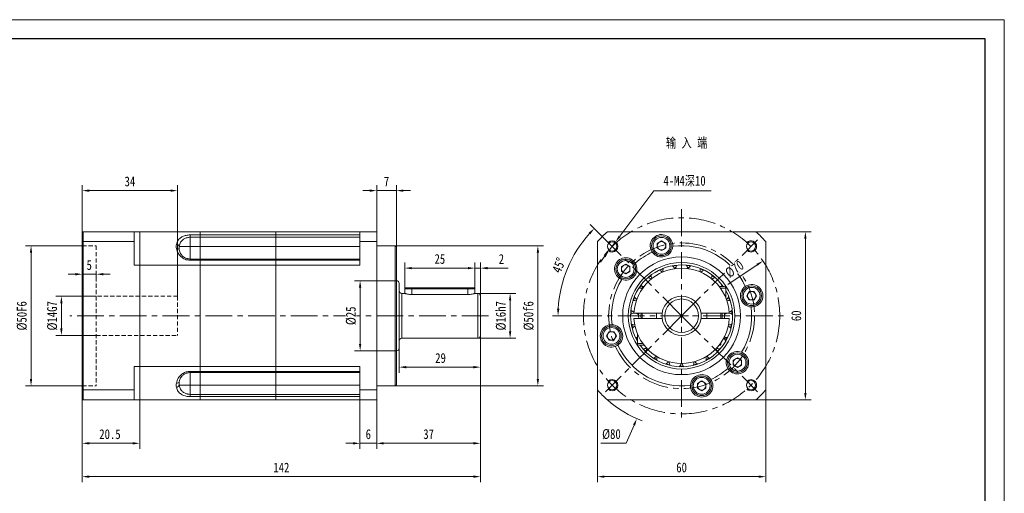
# Model space of a CAD drawing. Header units: millimetres. Extents: x -120 to 454, y -101 to 304.
# Tile 4 of 4: x 103 to 454, y 135 to 304. Entities that reach past the tile are written whole.
import ezdxf

# ---------------------------------------------------------------- set-up
doc = ezdxf.new("R2010")
doc.units = ezdxf.units.MM
doc.header["$LTSCALE"] = 1.5
doc.linetypes.add('CENTER', pattern=[10.16, 6.35, -1.27, 1.27, -1.27])
doc.linetypes.add('DASHED', pattern=[0.75, 0.5, -0.25])
doc.layers.get('0').update_dxf_attribs({"lineweight": 18})
for name, color, linetype, lineweight in [('1轮廓实线层', 7, 'Continuous', 18), ('3中心线层', 1, 'CENTER', 18), ('4虚线层', 6, 'DASHED', 18), ('7标注层', 4, 'Continuous', 18), ('图框_外框线', 7, 'Continuous', 18)]:
    doc.layers.add(name, color=color, linetype=linetype, lineweight=lineweight)
doc.styles.add('PC_TEXTSTYLE', font='txt', dxfattribs={"width": 0.8})
doc.styles.add('TH_GBDIM', font='txt', dxfattribs={"width": 0.8})
doc.dimstyles.new('TH_GBDIM', dxfattribs={"dimtxt": 3.5, "dimasz": 2.5, "dimexe": 2, "dimexo": 0, "dimgap": 1.5, "dimtad": 1, "dimdec": 1, "dimdsep": 46, "dimtxsty": 'TH_GBDIM', "dimcen": 2.5, "dimdle": 5, "dimclrd": 4, "dimclre": 4, "dimclrt": 3, "dimadec": 0, "dimazin": 2, "dimtfac": 0.714286, "dimtdec": 1, "dimtmove": 0, "dimatfit": 3, "dimfxl": 0, "dimtolj": 1, "dimarcsym": 0})

# ---------------------------------------------------------------- blocks, each defined once
blk = doc.blocks.new('*X4')
at = {"layer": '7标注层'}
for points in [[(277.41, 204.07), (278.24, 204.07), (277.82, 206.57)], [(277.41, 193.07), (278.24, 193.07), (277.82, 190.57)]]:
    blk.add_hatch(color=4, dxfattribs=at).paths.add_polyline_path(points, flags=0)
at = {"layer": '7标注层', "color": 4}
for p, q in [((266.27, 206.57), (279.82, 206.57)), ((277.82, 204.07), (277.82, 193.07)), ((266.27, 190.57), (279.82, 190.57))]:
    blk.add_line(p, q, dxfattribs=at)
at = {"layer": '7标注层', "color": 3, "insert": (274.57, 198.57), "char_height": 3.5, "width": 19.2889, "attachment_point": 5, "rotation": 90, "style": 'TH_GBDIM'}
blk.add_mtext('%%C16h7', dxfattribs=at)
blk = doc.blocks.new('*X5')
at = {"layer": '7标注层'}
for points in [[(287.31, 221.07), (288.14, 221.07), (287.72, 223.57)], [(287.31, 176.07), (288.14, 176.07), (287.72, 173.57)]]:
    blk.add_hatch(color=4, dxfattribs=at).paths.add_polyline_path(points, flags=0)
at = {"layer": '7标注层', "color": 4}
for p, q in [((236.77, 223.57), (289.72, 223.57)), ((287.72, 221.07), (287.72, 176.07)), ((236.77, 173.57), (289.72, 173.57))]:
    blk.add_line(p, q, dxfattribs=at)
at = {"layer": '7标注层', "color": 3, "insert": (284.47, 198.57), "char_height": 3.5, "width": 19.32, "attachment_point": 5, "rotation": 90, "style": 'TH_GBDIM'}
blk.add_mtext('%%C50f6', dxfattribs=at)
blk = doc.blocks.new('*X6')
at = {"layer": '7标注层'}
for points in [[(227.77, 243.65), (227.77, 242.82), (230.27, 243.24)], [(239.77, 243.65), (239.77, 242.82), (237.27, 243.24)]]:
    blk.add_hatch(color=4, dxfattribs=at).paths.add_polyline_path(points, flags=0)
at = {"layer": '7标注层', "color": 4}
for p, q in [((227.77, 243.24), (225.27, 243.24)), ((230.27, 228.57), (230.27, 245.24)), ((230.27, 243.24), (237.27, 243.24)), ((237.27, 223.07), (237.27, 245.24)), ((239.77, 243.24), (242.27, 243.24))]:
    blk.add_line(p, q, dxfattribs=at)
at = {"layer": '7标注层', "color": 3, "insert": (233.77, 246.49), "char_height": 3.5, "width": 3.0178, "attachment_point": 5, "style": 'TH_GBDIM'}
blk.add_mtext('7', dxfattribs=at)
blk = doc.blocks.new('*X7')
at = {"layer": '7标注层'}
for points in [[(242.77, 216), (242.77, 215.17), (240.27, 215.59)], [(262.77, 216), (262.77, 215.17), (265.27, 215.59)]]:
    blk.add_hatch(color=4, dxfattribs=at).paths.add_polyline_path(points, flags=0)
at = {"layer": '7标注层', "color": 4}
for p, q in [((240.27, 207.17), (240.27, 217.59)), ((242.77, 215.59), (262.77, 215.59)), ((265.27, 207.17), (265.27, 217.59))]:
    blk.add_line(p, q, dxfattribs=at)
at = {"layer": '7标注层', "color": 3, "insert": (252.77, 218.84), "char_height": 3.5, "width": 7.0622, "attachment_point": 5, "style": 'TH_GBDIM'}
blk.add_mtext('25', dxfattribs=at)
blk = doc.blocks.new('*X8')
at = {"layer": '7标注层'}
for points in [[(262.77, 216), (262.77, 215.17), (265.27, 215.59)], [(269.77, 216), (269.77, 215.17), (267.27, 215.59)]]:
    blk.add_hatch(color=4, dxfattribs=at).paths.add_polyline_path(points, flags=0)
at = {"layer": '7标注层', "color": 4}
for p, q in [((262.77, 215.59), (260.27, 215.59)), ((265.27, 208.17), (265.27, 217.59)), ((265.27, 215.59), (267.27, 215.59)), ((267.27, 204.57), (267.27, 217.59)), ((269.77, 215.59), (277.14, 215.59))]:
    blk.add_line(p, q, dxfattribs=at)
at = {"layer": '7标注层', "color": 3, "insert": (274.71, 218.84), "char_height": 3.5, "width": 3.08, "attachment_point": 5, "style": 'TH_GBDIM'}
blk.add_mtext('2', dxfattribs=at)
blk = doc.blocks.new('*X9')
at = {"layer": '7标注层'}
for points in [[(240.77, 180.66), (240.77, 179.83), (238.27, 180.25)], [(264.77, 180.66), (264.77, 179.83), (267.27, 180.25)]]:
    blk.add_hatch(color=4, dxfattribs=at).paths.add_polyline_path(points, flags=0)
at = {"layer": '7标注层', "color": 4}
for p, q in [((267.27, 192.57), (267.27, 178.25)), ((238.27, 187.07), (238.27, 178.25)), ((264.77, 180.25), (240.77, 180.25))]:
    blk.add_line(p, q, dxfattribs=at)
at = {"layer": '7标注层', "color": 3, "insert": (253.02, 183.5), "char_height": 3.5, "width": 7.1244, "attachment_point": 5, "style": 'TH_GBDIM'}
blk.add_mtext('29', dxfattribs=at)
blk = doc.blocks.new('*X10')
at = {"layer": '7标注层'}
for points in [[(221.77, 153.49), (221.77, 152.65), (224.27, 153.07)], [(232.77, 153.49), (232.77, 152.65), (230.27, 153.07)]]:
    blk.add_hatch(color=4, dxfattribs=at).paths.add_polyline_path(points, flags=0)
at = {"layer": '7标注层', "color": 4}
for p, q in [((224.27, 168.57), (224.27, 151.07)), ((230.27, 168.57), (230.27, 151.07)), ((221.77, 153.07), (219.27, 153.07)), ((224.27, 153.07), (230.27, 153.07)), ((232.77, 153.07), (235.27, 153.07))]:
    blk.add_line(p, q, dxfattribs=at)
at = {"layer": '7标注层', "color": 3, "insert": (227.27, 156.32), "char_height": 3.5, "width": 3.1733, "attachment_point": 5, "style": 'TH_GBDIM'}
blk.add_mtext('6', dxfattribs=at)
blk = doc.blocks.new('*X11')
at = {"layer": '7标注层'}
for points in [[(232.77, 153.49), (232.77, 152.65), (230.27, 153.07)], [(264.77, 153.49), (264.77, 152.65), (267.27, 153.07)]]:
    blk.add_hatch(color=4, dxfattribs=at).paths.add_polyline_path(points, flags=0)
at = {"layer": '7标注层', "color": 4}
for p, q in [((267.27, 184.91), (267.27, 151.07)), ((230.27, 168.57), (230.27, 151.07)), ((232.77, 153.07), (264.77, 153.07))]:
    blk.add_line(p, q, dxfattribs=at)
at = {"layer": '7标注层', "color": 3, "insert": (248.77, 156.32), "char_height": 3.5, "width": 7.0311, "attachment_point": 5, "style": 'TH_GBDIM'}
blk.add_mtext('37', dxfattribs=at)
blk = doc.blocks.new('*X12')
at = {"layer": '7标注层'}
for points in [[(117.43, 203.07), (118.26, 203.07), (117.85, 205.57)], [(117.43, 194.07), (118.26, 194.07), (117.85, 191.57)]]:
    blk.add_hatch(color=4, dxfattribs=at).paths.add_polyline_path(points, flags=0)
at = {"layer": '7标注层', "color": 4}
for p, q in [((130.27, 205.57), (115.85, 205.57)), ((117.85, 203.07), (117.85, 194.07)), ((130.27, 191.57), (115.85, 191.57))]:
    blk.add_line(p, q, dxfattribs=at)
at = {"layer": '7标注层', "color": 3, "insert": (114.6, 198.57), "char_height": 3.5, "width": 19.2889, "attachment_point": 5, "rotation": 90, "style": 'TH_GBDIM'}
blk.add_mtext('%%C14G7', dxfattribs=at)
blk = doc.blocks.new('*X13')
at = {"layer": '7标注层'}
for points in [[(106.61, 221.07), (107.44, 221.07), (107.03, 223.57)], [(106.61, 176.07), (107.44, 176.07), (107.03, 173.57)]]:
    blk.add_hatch(color=4, dxfattribs=at).paths.add_polyline_path(points, flags=0)
at = {"layer": '7标注层', "color": 4}
for p, q in [((125.27, 223.57), (105.03, 223.57)), ((107.03, 221.07), (107.03, 176.07)), ((125.27, 173.57), (105.03, 173.57))]:
    blk.add_line(p, q, dxfattribs=at)
at = {"layer": '7标注层', "color": 3, "insert": (103.78, 198.57), "char_height": 3.5, "width": 19.32, "attachment_point": 5, "rotation": 90, "style": 'TH_GBDIM'}
blk.add_mtext('%%C50F6', dxfattribs=at)
blk = doc.blocks.new('*X14')
at = {"layer": '7标注层'}
for points in [[(122.77, 213.83), (122.77, 212.99), (125.27, 213.41)], [(132.77, 213.83), (132.77, 212.99), (130.27, 213.41)]]:
    blk.add_hatch(color=4, dxfattribs=at).paths.add_polyline_path(points, flags=0)
at = {"layer": '7标注层', "color": 4}
for p, q in [((122.77, 213.41), (120.27, 213.41)), ((125.27, 213.67), (125.27, 211.41)), ((125.27, 213.41), (130.27, 213.41)), ((130.27, 213.67), (130.27, 211.41)), ((132.77, 213.41), (135.27, 213.41))]:
    blk.add_line(p, q, dxfattribs=at)
at = {"layer": '7标注层', "color": 3, "insert": (127.77, 216.66), "char_height": 3.5, "width": 3.0178, "attachment_point": 5, "style": 'TH_GBDIM'}
blk.add_mtext('5', dxfattribs=at)
blk = doc.blocks.new('*X15')
at = {"layer": '7标注层'}
for points in [[(127.77, 243.65), (127.77, 242.82), (125.27, 243.24)], [(156.77, 243.65), (156.77, 242.82), (159.27, 243.24)]]:
    blk.add_hatch(color=4, dxfattribs=at).paths.add_polyline_path(points, flags=0)
at = {"layer": '7标注层', "color": 4}
for p, q in [((125.27, 228.27), (125.27, 245.24)), ((127.77, 243.24), (156.77, 243.24)), ((159.27, 205.57), (159.27, 245.24))]:
    blk.add_line(p, q, dxfattribs=at)
at = {"layer": '7标注层', "color": 3, "insert": (142.27, 246.49), "char_height": 3.5, "width": 7.2178, "attachment_point": 5, "style": 'TH_GBDIM'}
blk.add_mtext('34', dxfattribs=at)
blk = doc.blocks.new('*X16')
at = {"layer": '7标注层'}
for points in [[(127.77, 153.49), (127.77, 152.65), (125.27, 153.07)], [(143.27, 153.49), (143.27, 152.65), (145.77, 153.07)]]:
    blk.add_hatch(color=4, dxfattribs=at).paths.add_polyline_path(points, flags=0)
at = {"layer": '7标注层', "color": 4}
for p, q in [((125.27, 168.57), (125.27, 151.07)), ((145.77, 168.57), (145.77, 151.07)), ((127.77, 153.07), (143.27, 153.07))]:
    blk.add_line(p, q, dxfattribs=at)
at = {"layer": '7标注层', "color": 3, "insert": (135.16, 156.32), "char_height": 3.5, "width": 15.0267, "attachment_point": 5, "style": 'TH_GBDIM'}
blk.add_mtext('20.5', dxfattribs=at)
blk = doc.blocks.new('*X17')
at = {"layer": '7标注层'}
for points in [[(127.77, 141.59), (127.77, 140.76), (125.27, 141.18)], [(264.77, 141.59), (264.77, 140.76), (267.27, 141.18)]]:
    blk.add_hatch(color=4, dxfattribs=at).paths.add_polyline_path(points, flags=0)
at = {"layer": '7标注层', "color": 4}
for p, q in [((125.27, 168.87), (125.27, 139.18)), ((267.27, 169.69), (267.27, 139.18)), ((127.77, 141.18), (264.77, 141.18))]:
    blk.add_line(p, q, dxfattribs=at)
at = {"layer": '7标注层', "color": 3, "insert": (196.27, 144.43), "char_height": 3.5, "width": 10.5467, "attachment_point": 5, "style": 'TH_GBDIM'}
blk.add_mtext('142', dxfattribs=at)
blk = doc.blocks.new('*X21')
at = {"layer": '7标注层'}
for points in [[(311.46, 141.59), (311.46, 140.76), (308.96, 141.18)], [(366.46, 141.59), (366.46, 140.76), (368.96, 141.18)]]:
    blk.add_hatch(color=4, dxfattribs=at).paths.add_polyline_path(points, flags=0)
at = {"layer": '7标注层', "color": 4}
for p, q in [((308.96, 172.11), (308.96, 139.18)), ((368.96, 172.11), (368.96, 139.18)), ((311.46, 141.18), (366.46, 141.18))]:
    blk.add_line(p, q, dxfattribs=at)
at = {"layer": '7标注层', "color": 3, "insert": (338.96, 144.43), "char_height": 3.5, "width": 7.1867, "attachment_point": 5, "style": 'TH_GBDIM'}
blk.add_mtext('60', dxfattribs=at)
blk = doc.blocks.new('*X22')
at = {"layer": '7标注层'}
blk.add_hatch(color=4, dxfattribs=at).paths.add_polyline_path([(321.64, 159.76), (322.4, 159.42), (323.02, 161.88)], flags=0)
at = {"layer": '7标注层', "color": 4}
for p, q in [((338.96, 196.07), (338.96, 201.07)), ((336.46, 198.57), (341.46, 198.57)), ((319.19, 153.07), (322.02, 159.59)), ((310.22, 153.07), (319.19, 153.07))]:
    blk.add_line(p, q, dxfattribs=at)
blk.add_arc((338.96, 198.57), 40, 228.5904, 249.378, dxfattribs=at)
at = {"layer": '7标注层', "color": 3, "insert": (313.95, 156.32), "char_height": 3.5, "width": 11.3867, "attachment_point": 5, "style": 'TH_GBDIM'}
blk.add_mtext('%%C80', dxfattribs=at)
blk = doc.blocks.new('*X23')
at = {"layer": '7标注层'}
for points in [[(382.68, 226.07), (383.52, 226.07), (383.1, 228.57)], [(382.68, 171.07), (383.52, 171.07), (383.1, 168.57)]]:
    blk.add_hatch(color=4, dxfattribs=at).paths.add_polyline_path(points, flags=0)
at = {"layer": '7标注层', "color": 4}
for p, q in [((365.42, 228.57), (385.1, 228.57)), ((383.1, 171.07), (383.1, 226.07)), ((365.42, 168.57), (385.1, 168.57))]:
    blk.add_line(p, q, dxfattribs=at)
at = {"layer": '7标注层', "color": 3, "insert": (379.85, 198.57), "char_height": 3.5, "width": 7.1867, "attachment_point": 5, "rotation": 90, "style": 'TH_GBDIM'}
blk.add_mtext('60', dxfattribs=at)
blk = doc.blocks.new('*X24')
at = {"layer": '7标注层'}
for points in [[(316.56, 227.17), (317.23, 226.68), (315.4, 224.92)], [(311.19, 219.96), (311.85, 219.46), (313.01, 221.71)]]:
    blk.add_hatch(color=4, dxfattribs=at).paths.add_polyline_path(points, flags=0)
at = {"layer": '7标注层', "color": 4}
for p, q in [((329.02, 243.19), (316.9, 226.93)), ((349.49, 243.19), (329.02, 243.19)), ((313.01, 221.71), (315.4, 224.92)), ((311.52, 219.71), (310.03, 217.7))]:
    blk.add_line(p, q, dxfattribs=at)
at = {"layer": '7标注层', "color": 3, "insert": (340.01, 246.58), "char_height": 3.5, "width": 31.1733, "attachment_point": 5, "style": 'TH_GBDIM'}
blk.add_mtext('4-M4深10', dxfattribs=at)
blk = doc.blocks.new('*X25')
for points in [[(305.79, 228.19), (306.39, 227.61), (307.81, 229.72)], [(295.39, 201.06), (294.56, 201.08), (294.91, 198.57)]]:
    blk.add_hatch(color=4).paths.add_polyline_path(points, flags=0)
at = {"color": 4}
for p, q in [((311.86, 225.67), (306.39, 231.13)), ((300.96, 198.57), (292.91, 198.57))]:
    blk.add_line(p, q, dxfattribs=at)
blk.add_arc((338.96, 198.57), 44.05, 138.252, 176.748, dxfattribs=at)
at = {"color": 3, "insert": (295.23, 216.61), "char_height": 3.5, "width": 10.7936, "attachment_point": 5, "rotation": 67.5734, "style": 'TH_GBDIM'}
blk.add_mtext('45%%D', dxfattribs=at)
blk = doc.blocks.new('*X31')
at = {"layer": '7标注层'}
blk.add_hatch(color=4, dxfattribs=at).paths.add_polyline_path([(365.65, 217.11), (366.12, 216.42), (367.96, 218.17)], flags=0)
at = {"layer": '7标注层', "color": 4}
blk.add_line((355.47, 209.73), (365.88, 216.77), dxfattribs=at)
at = {"layer": '7标注层', "color": 3, "insert": (357.82, 215.24), "char_height": 3.5, "width": 13.2885, "attachment_point": 5, "rotation": 34.053, "style": 'TH_GBDIM'}
blk.add_mtext('%%C70', dxfattribs=at)
blk = doc.blocks.new('*X32')
at = {"layer": '7标注层'}
for points in [[(223.93, 208.57), (224.77, 208.57), (224.35, 211.07)], [(223.93, 188.57), (224.77, 188.57), (224.35, 186.07)]]:
    blk.add_hatch(color=4, dxfattribs=at).paths.add_polyline_path(points, flags=0)
at = {"layer": '7标注层', "color": 4}
for p, q in [((237.27, 211.07), (222.35, 211.07)), ((224.35, 208.57), (224.35, 188.57)), ((237.27, 186.07), (222.35, 186.07))]:
    blk.add_line(p, q, dxfattribs=at)
at = {"layer": '7标注层', "color": 3, "insert": (221.1, 198.57), "char_height": 3.5, "width": 11.2933, "attachment_point": 5, "rotation": 90, "style": 'TH_GBDIM'}
blk.add_mtext('%%C25', dxfattribs=at)

msp = doc.modelspace()

# ---------------------------------------------------------------- linework, layer by layer
at = {"color": 7, "linetype": 'Continuous', "lineweight": 15}
for p, q in [((125.27, 224.91), (125.27, 228.27)), ((125.57, 228.57), (125.57, 225.03)), ((143.77, 228.57), (125.57, 228.57)), ((143.77, 228.57), (145.77, 228.57)), ((143.77, 225.03), (143.77, 228.57)), ((145.77, 228.57), (145.77, 216.6)), ((145.77, 216.6), (145.77, 228.57)), ((167.27, 228.57), (145.77, 228.57)), ((167.27, 227.42), (167.27, 228.57)), ((167.27, 228.57), (194.27, 228.57)), ((167.27, 227.42), (167.27, 228.57)), ((194.27, 227.42), (194.27, 228.57)), ((194.27, 228.57), (224.27, 228.57)), ((194.27, 227.42), (194.27, 228.57)), ((224.27, 228.57), (224.27, 225.03)), ((224.27, 228.57), (230.27, 228.57)), ((230.27, 228.57), (230.27, 225.03)), ((365.42, 228.57), (312.5, 228.57)), ((125.27, 172.22), (125.27, 224.91)), ((125.57, 225.03), (125.57, 172.11)), ((125.57, 225.03), (143.77, 225.03)), ((143.77, 225.03), (143.77, 216.6)), ((163.77, 227.42), (167.27, 227.42)), ((163.77, 226.59), (163.77, 227.42)), ((163.77, 226.59), (163.77, 223.32)), ((167.27, 226.59), (163.77, 226.59)), ((167.27, 227.42), (167.27, 226.59)), ((167.27, 227.42), (194.27, 227.42)), ((167.27, 226.59), (167.27, 227.42)), ((167.27, 223.32), (167.27, 226.59)), ((194.27, 226.59), (167.27, 226.59)), ((167.27, 226.59), (167.27, 223.32)), ((194.27, 227.42), (194.27, 226.59)), ((194.27, 227.42), (224.27, 227.42)), ((194.27, 226.59), (194.27, 227.42)), ((194.27, 226.59), (194.27, 223.32)), ((224.27, 226.59), (194.27, 226.59)), ((194.27, 226.59), (194.27, 223.32)), ((224.27, 216.6), (224.27, 225.03)), ((230.27, 225.03), (224.27, 225.03)), ((230.27, 225.03), (230.27, 172.11)), ((308.96, 225.03), (308.96, 172.11)), ((330.29, 224.43), (331.79, 225.29)), ((331.79, 225.29), (333.29, 224.43)), ((368.96, 172.11), (368.96, 225.03)), ((163.77, 223.32), (159.84, 223.32)), ((163.77, 223.32), (163.77, 218.82)), ((163.77, 223.32), (167.27, 223.32)), ((167.27, 218.82), (167.27, 223.32)), ((194.27, 223.32), (167.27, 223.32)), ((167.27, 223.32), (167.27, 218.82)), ((194.27, 223.32), (194.27, 218.82)), ((224.27, 223.32), (194.27, 223.32)), ((194.27, 223.32), (194.27, 218.82)), ((236.87, 173.57), (236.87, 223.57)), ((237.27, 223.17), (237.27, 173.97)), ((330.29, 222.7), (330.29, 224.43)), ((331.79, 221.83), (330.29, 222.7)), ((333.29, 222.7), (331.79, 221.83)), ((333.29, 224.43), (333.29, 222.7)), ((163.77, 218.82), (163.77, 218.38)), ((163.77, 218.82), (167.27, 218.82)), ((167.27, 218.38), (163.77, 218.38)), ((167.27, 218.82), (167.27, 218.38)), ((167.27, 218.82), (194.27, 218.82)), ((167.27, 218.38), (167.27, 218.82)), ((167.27, 216.6), (167.27, 218.38)), ((167.27, 216.6), (167.27, 218.38)), ((194.27, 218.38), (167.27, 218.38)), ((194.27, 218.82), (194.27, 218.38)), ((194.27, 218.82), (224.27, 218.82)), ((194.27, 218.38), (194.27, 218.82)), ((194.27, 216.6), (194.27, 218.38)), ((194.27, 216.6), (194.27, 218.38)), ((224.27, 218.38), (194.27, 218.38)), ((145.77, 216.6), (143.77, 216.6)), ((145.77, 180.54), (145.77, 216.6)), ((145.77, 216.6), (167.27, 216.6)), ((145.77, 180.54), (145.77, 216.6)), ((167.27, 180.54), (167.27, 216.6)), ((167.27, 180.54), (167.27, 216.6)), ((194.27, 216.6), (167.27, 216.6)), ((194.27, 180.54), (194.27, 216.6)), ((224.27, 216.6), (194.27, 216.6)), ((194.27, 180.54), (194.27, 216.6)), ((317.54, 216.15), (319.04, 217.01)), ((317.54, 214.41), (317.54, 216.15)), ((319.04, 213.55), (317.54, 214.41)), ((319.04, 217.01), (320.54, 216.15)), ((320.54, 214.41), (319.04, 213.55)), ((320.54, 216.15), (320.54, 214.41)), ((336.79, 215.43), (336.84, 215.52)), ((341.07, 215.52), (341.13, 215.43)), ((345.55, 214.24), (345.6, 214.7)), ((238.27, 210.07), (238.27, 198.57)), ((240.27, 208.17), (240.27, 206.57)), ((242.77, 208.17), (240.27, 208.17)), ((240.67, 208.57), (242.77, 208.57)), ((242.77, 208.57), (262.77, 208.57)), ((242.77, 208.17), (242.77, 208.57)), ((262.77, 208.17), (242.77, 208.17)), ((242.77, 208.17), (242.77, 206.17)), ((262.77, 208.57), (264.87, 208.57)), ((262.77, 208.57), (262.77, 208.17)), ((265.27, 208.17), (262.77, 208.17)), ((262.77, 208.17), (262.77, 206.17)), ((265.27, 208.17), (265.27, 206.57)), ((324.96, 208.87), (324.96, 208.21)), ((325.43, 208.87), (324.96, 208.87)), ((325.16, 209.07), (325.59, 209.07)), ((352.33, 209.07), (354.08, 209.07)), ((354.71, 208.44), (352.8, 208.44)), ((353.58, 209.07), (353.26, 209.49)), ((354.71, 208.44), (354.71, 204.97)), ((362.22, 205.73), (363.08, 207.23)), ((363.08, 207.23), (364.82, 207.23)), ((364.82, 207.23), (365.68, 205.73)), ((239.27, 206.57), (239.27, 198.57)), ((262.77, 206.17), (242.77, 206.17)), ((266.27, 198.57), (266.27, 206.57)), ((267.27, 205.57), (267.27, 198.57)), ((363.08, 204.23), (362.22, 205.73)), ((364.82, 204.23), (363.08, 204.23)), ((365.68, 205.73), (364.82, 204.23)), ((238.27, 198.57), (238.27, 187.07)), ((239.27, 198.57), (239.27, 190.57)), ((266.27, 190.57), (266.27, 198.57)), ((267.27, 198.57), (267.27, 191.57)), ((331.73, 199.57), (322.29, 199.57)), ((322.29, 197.57), (331.73, 197.57)), ((323.57, 199.09), (323.59, 199.57)), ((323.62, 198.57), (323.66, 199.57)), ((323.66, 197.57), (323.62, 198.57)), ((324.96, 199.57), (324.96, 197.57)), ((329.96, 199.57), (329.96, 197.57)), ((355.63, 199.57), (346.19, 199.57)), ((346.19, 197.57), (355.63, 197.57)), ((347.96, 199.57), (347.96, 197.57)), ((352.96, 199.57), (352.96, 197.57)), ((353.46, 198.57), (353.42, 199.57)), ((353.42, 197.57), (353.46, 198.57)), ((354.33, 199.57), (354.35, 199.09)), ((312.23, 191.4), (313.1, 192.9)), ((313.1, 189.9), (312.23, 191.4)), ((313.1, 192.9), (314.83, 192.9)), ((314.83, 189.9), (313.1, 189.9)), ((314.83, 192.9), (315.7, 191.4)), ((315.7, 191.4), (314.83, 189.9)), ((323.21, 192.17), (323.21, 188.69)), ((323.21, 188.69), (325.12, 188.69)), ((325.59, 188.07), (323.83, 188.07)), ((352.76, 188.07), (352.33, 188.07)), ((352.48, 188.27), (352.96, 188.27)), ((352.96, 188.92), (352.96, 188.27)), ((357.37, 182.72), (358.87, 183.59)), ((357.37, 180.99), (357.37, 182.72)), ((358.87, 183.59), (360.37, 182.72)), ((360.37, 182.72), (360.37, 180.99)), ((143.77, 180.54), (145.77, 180.54)), ((143.77, 180.54), (143.77, 172.11)), ((145.77, 180.54), (145.77, 168.57)), ((167.27, 180.54), (145.77, 180.54)), ((145.77, 168.57), (145.77, 180.54)), ((167.27, 180.54), (167.27, 178.75)), ((167.27, 180.54), (194.27, 180.54)), ((167.27, 178.75), (167.27, 180.54)), ((194.27, 178.75), (194.27, 180.54)), ((194.27, 180.54), (224.27, 180.54)), ((194.27, 178.75), (194.27, 180.54)), ((224.27, 172.11), (224.27, 180.54)), ((343.36, 181.97), (343.36, 182.15)), ((358.87, 180.12), (357.37, 180.99)), ((360.37, 180.99), (358.87, 180.12)), ((163.77, 178.75), (167.27, 178.75)), ((163.77, 178.32), (163.77, 178.75)), ((167.27, 178.32), (163.77, 178.32)), ((163.77, 178.32), (163.77, 173.82)), ((167.27, 178.75), (167.27, 178.32)), ((167.27, 178.75), (194.27, 178.75)), ((167.27, 178.32), (167.27, 178.75)), ((167.27, 173.82), (167.27, 178.32)), ((194.27, 178.32), (167.27, 178.32)), ((167.27, 178.32), (167.27, 173.82)), ((194.27, 178.75), (194.27, 178.32)), ((194.27, 178.75), (224.27, 178.75)), ((194.27, 178.32), (194.27, 178.75)), ((194.27, 178.32), (194.27, 173.82)), ((224.27, 178.32), (194.27, 178.32)), ((194.27, 178.32), (194.27, 173.82)), ((125.27, 168.87), (125.27, 172.22)), ((143.77, 172.11), (125.57, 172.11)), ((125.57, 172.11), (125.57, 168.57)), ((143.77, 168.57), (143.77, 172.11)), ((163.77, 173.82), (159.84, 173.82)), ((163.77, 173.82), (167.27, 173.82)), ((163.77, 173.82), (163.77, 170.54)), ((167.27, 170.54), (167.27, 173.82)), ((194.27, 173.82), (167.27, 173.82)), ((167.27, 173.82), (167.27, 170.54)), ((194.27, 173.82), (194.27, 170.54)), ((224.27, 173.82), (194.27, 173.82)), ((194.27, 173.82), (194.27, 170.54)), ((224.27, 172.11), (230.27, 172.11)), ((224.27, 172.11), (224.27, 168.57)), ((230.27, 172.11), (230.27, 168.57)), ((344.62, 174.44), (346.12, 175.31)), ((344.62, 172.71), (344.62, 174.44)), ((346.12, 171.84), (344.62, 172.71)), ((346.12, 175.31), (347.62, 174.44)), ((347.62, 172.71), (346.12, 171.84)), ((347.62, 174.44), (347.62, 172.71)), ((125.57, 168.57), (143.77, 168.57)), ((145.77, 168.57), (143.77, 168.57)), ((145.77, 168.57), (167.27, 168.57)), ((163.77, 170.54), (163.77, 169.72)), ((163.77, 170.54), (167.27, 170.54)), ((167.27, 169.72), (163.77, 169.72)), ((167.27, 170.54), (167.27, 169.72)), ((167.27, 170.54), (194.27, 170.54)), ((167.27, 169.72), (167.27, 170.54)), ((167.27, 169.72), (167.27, 168.57)), ((194.27, 169.72), (167.27, 169.72)), ((167.27, 168.57), (167.27, 169.72)), ((194.27, 168.57), (167.27, 168.57)), ((194.27, 170.54), (194.27, 169.72)), ((194.27, 170.54), (224.27, 170.54)), ((194.27, 169.72), (194.27, 170.54)), ((194.27, 168.57), (194.27, 169.72)), ((224.27, 169.72), (194.27, 169.72)), ((194.27, 168.57), (194.27, 169.72)), ((224.27, 168.57), (194.27, 168.57)), ((230.27, 168.57), (224.27, 168.57)), ((312.5, 168.57), (365.42, 168.57))]:
    msp.add_line(p, q, dxfattribs=at)
for points in [[(332.41, 215.34), (332.38, 215.32), (331.17, 214.8)], [(337.18, 216.48), (336.27, 216.37), (335.84, 216.3)], [(336.98, 216.1), (336.7, 215.75), (336.46, 215.34)], [(342.08, 216.3), (341.64, 216.37), (340.74, 216.48)], [(341.45, 215.34), (341.22, 215.75), (340.93, 216.1)], [(346.74, 214.8), (345.53, 215.32), (345.5, 215.34)], [(328.13, 212.95), (327.73, 212.64), (327.08, 212.09)], [(349.79, 212.88), (349.77, 213.12), (349.77, 213.17)], [(350.83, 212.09), (350.18, 212.64), (349.78, 212.95)], [(324.65, 209.49), (324.09, 208.71), (323.87, 208.39)], [(353.11, 209.07), (353.27, 209.52), (353.3, 209.71)], [(322.24, 205.23), (322.2, 205.14), (321.78, 203.95)], [(356.13, 203.95), (355.71, 205.14), (355.68, 205.23)], [(321.06, 200.47), (321.01, 199.91), (320.97, 199.12)], [(356.95, 199.12), (356.91, 199.91), (356.86, 200.47)], [(324.49, 199.57), (324.46, 198.57), (324.49, 197.57)], [(354.26, 199.57), (354.29, 198.57), (354.26, 197.57)], [(321.21, 195.57), (321.41, 194.56), (321.48, 194.25)], [(356.43, 194.25), (356.51, 194.56), (356.71, 195.57)], [(322.68, 190.88), (322.74, 190.76), (323.21, 189.85)], [(322.97, 190.29), (322.93, 190.76), (322.93, 190.85)], [(354.62, 189.69), (355.17, 190.76), (355.24, 190.89)], [(354.98, 190.85), (354.97, 190.51), (354.94, 190.29)], [(325.35, 186.79), (325.76, 186.33), (326.27, 185.8)], [(351.64, 185.8), (352.15, 186.33), (352.56, 186.79)], [(329.03, 183.55), (329.96, 182.98), (330.19, 182.85)], [(347.76, 183.21), (347.7, 183.7), (347.62, 183.94)], [(347.73, 182.85), (347.96, 182.98), (348.88, 183.55)], [(333.45, 181.43), (333.65, 181.37), (334.76, 181.07)], [(338.28, 180.58), (338.96, 180.57), (339.63, 180.58)], [(343.16, 181.07), (344.26, 181.37), (344.46, 181.43)]]:
    msp.add_lwpolyline(points, dxfattribs=at)
for centre, radius in [((314.21, 223.32), 1.65), ((331.79, 223.56), 3.5), ((331.79, 223.56), 3), ((363.71, 223.32), 1.65), ((319.04, 215.28), 3.5), ((319.04, 215.28), 3), ((338.96, 198.57), 21), ((338.96, 198.57), 19), ((363.95, 205.73), 3.5), ((363.95, 205.73), 3), ((338.96, 198.57), 6), ((313.96, 191.4), 3.5), ((313.96, 191.4), 3), ((358.87, 181.86), 3.5), ((358.87, 181.86), 3), ((346.12, 173.58), 3.5), ((346.12, 173.58), 3), ((314.21, 173.82), 1.65), ((363.71, 173.82), 1.65)]:
    msp.add_circle(centre, radius, dxfattribs=at)
for centre, radius, start, end in [((338.96, 198.57), 40, 131.4096, 138.5904), ((338.96, 198.57), 40, 41.4096, 48.5904), ((331.79, 223.56), 4, 4.4209, 207.5791), ((331.79, 223.56), 1.5, 120, 180), ((331.79, 223.56), 1.5, 60, 120), ((331.79, 223.56), 1.5, 0, 60), ((158.84, 223), 1.05, 17.8309, 89.0927), ((159.07, 221.75), 0.839, 22.0861, 104.0971), ((338.96, 198.57), 25, 114.7122, 131.2878), ((331.79, 223.56), 4, 214.7909, 357.2091), ((331.79, 223.56), 1.5, 180, 240), ((331.79, 223.56), 1.5, 240, 300), ((331.79, 223.56), 1.5, 300, 360), ((338.96, 198.57), 25, 24.7122, 97.2878), ((319.04, 215.28), 4, 38.4209, 241.5791), ((319.04, 215.28), 1.5, 120, 180), ((319.04, 215.28), 1.5, 180, 240), ((319.04, 215.28), 4, 248.7909, 31.2091), ((319.04, 215.28), 1.5, 60, 120), ((319.04, 215.28), 1.5, 0, 60), ((319.04, 215.28), 1.5, 300, 360), ((338.96, 198.57), 18.17, 35.3087, 180), ((338.96, 198.57), 17, 3.3723, 176.6277), ((330.25, 212.88), 2.13, 34.4625, 70.4598), ((334.44, 214.7), 2.13, 156.4968, 192.494), ((334.44, 214.7), 2.13, 17.7373, 54.8076), ((338.96, 215.32), 2.13, 140.8446, 176.8419), ((338.96, 215.32), 2.12, 3.1581, 39.1554), ((343.48, 214.7), 2.13, 125.1924, 161.1897), ((343.48, 214.7), 2.13, 0, 23.5032), ((347.66, 212.88), 2.12, 109.5402, 145.5375), ((237.27, 210.07), 1, 360, 90), ((338.96, 198.57), 25, 148.7122, 187.2878), ((319.04, 215.28), 1.5, 240, 300), ((326.72, 210), 2.13, 50.1147, 86.1119), ((330.25, 212.88), 2.13, 172.1489, 208.1462), ((347.66, 212.88), 2.13, 331.8538, 0), ((351.2, 210), 2.13, 93.8881, 129.8853), ((239.27, 207.57), 1, 180, 270), ((324.09, 206.27), 2.13, 65.7668, 101.7641), ((338.96, 198.57), 18.17, 215.3087, 29.8913), ((326.72, 210), 2.12, 187.8011, 214.1543), ((354.08, 208.44), 0.625, 360, 90), ((363.95, 205.73), 4, 124.7909, 267.2091), ((363.95, 205.73), 4, 274.4209, 117.5791), ((363.95, 205.73), 1.5, 90, 150), ((363.95, 205.73), 1.5, 30, 90), ((266.27, 205.57), 1, 0, 90), ((322.56, 201.98), 2.13, 81.419, 117.4163), ((324.09, 206.27), 2.13, 203.4533, 239.4505), ((338.96, 198.57), 7, 8.2132, 171.7868), ((353.83, 206.27), 2.12, 300.5495, 336.5467), ((355.36, 201.98), 2.13, 62.5837, 98.581), ((363.95, 205.73), 1.5, 150, 210), ((363.95, 205.73), 1.5, 210, 270), ((363.95, 205.73), 1.5, 270, 330), ((363.95, 205.73), 1.5, 330, 30), ((322.56, 201.98), 2.13, 219.1054, 255.1027), ((355.36, 201.98), 2.12, 284.8973, 320.8946), ((338.96, 198.57), 25, 328.7122, 7.2878), ((338.96, 198.57), 18.17, 180, 210.0132), ((322.25, 197.43), 2.13, 49.3328, 133.0685), ((338.96, 198.57), 17, 183.3723, 356.6277), ((338.96, 198.57), 7, 171.7868, 188.2132), ((338.96, 198.57), 7, 188.2132, 351.7868), ((338.96, 198.57), 7, 351.7868, 8.2132), ((355.67, 197.43), 2.13, 46.9315, 130.6672), ((313.96, 191.4), 4, 94.4209, 297.5791), ((313.96, 191.4), 4, 304.7909, 87.2091), ((322.25, 197.43), 2.13, 234.7576, 270.7549), ((323.17, 192.96), 2.12, 112.7234, 148.7206), ((354.74, 192.96), 2.13, 31.2794, 67.2766), ((355.67, 197.43), 2.12, 269.2451, 305.2424), ((239.27, 189.57), 1, 90, 180), ((266.27, 191.57), 1, 270, 360), ((313.96, 191.4), 1.5, 150, 210), ((313.96, 191.4), 1.5, 90, 150), ((313.96, 191.4), 1.5, 210, 270), ((313.96, 191.4), 1.5, 30, 90), ((313.96, 191.4), 1.5, 270, 330), ((313.96, 191.4), 1.5, 330, 30), ((323.17, 192.96), 2.12, 250.4098, 270.8863), ((352.64, 188.91), 2.13, 15.6272, 51.6245), ((354.74, 192.96), 2.13, 253.5929, 289.5902), ((352.48, 190.76), 2.1, 339.4863, 2.2265), ((237.27, 187.07), 1, 270, 0), ((338.96, 198.57), 25, 204.7122, 277.2878), ((323.83, 188.69), 0.625, 180, 270), ((325.27, 188.91), 2.12, 266.062, 302.0592), ((328.39, 185.58), 2.13, 144.0277, 180.025), ((349.53, 185.58), 2.12, 0, 35.9723), ((352.64, 188.91), 2.13, 237.9408, 273.938), ((328.39, 185.58), 2.12, 281.7141, 317.7114), ((332.28, 183.21), 2.13, 159.6799, 195.6772), ((345.63, 183.21), 2.13, 344.3228, 0), ((349.53, 185.58), 2.12, 222.2886, 258.2859), ((358.87, 181.86), 4, 68.7909, 211.2091), ((358.87, 181.86), 4, 218.4209, 61.5791), ((358.87, 181.86), 1.5, 120, 180), ((358.87, 181.86), 1.5, 60, 120), ((358.87, 181.86), 1.5, 0, 60), ((332.28, 183.21), 2.13, 297.3663, 333.3636), ((336.68, 181.97), 2.13, 175.3321, 211.3293), ((336.68, 181.97), 2.13, 313.0185, 349.0158), ((341.24, 181.97), 2.13, 190.9842, 226.9815), ((341.24, 181.97), 2.12, 328.6707, 360), ((345.63, 183.21), 2.13, 206.6364, 242.6337), ((338.96, 198.57), 25, 294.7122, 311.2878), ((358.87, 181.86), 1.5, 180, 240), ((358.87, 181.86), 1.5, 240, 300), ((358.87, 181.86), 1.5, 300, 0), ((346.12, 173.58), 4, 34.7909, 177.2091), ((159.07, 175.38), 0.839, 255.9029, 337.9139), ((158.84, 174.14), 1.05, 270.9073, 342.1691), ((338.96, 198.57), 40, 221.4096, 228.5904), ((346.12, 173.58), 4, 184.4209, 27.5791), ((346.12, 173.58), 1.5, 120, 180), ((346.12, 173.58), 1.5, 180, 240), ((346.12, 173.58), 1.5, 60, 120), ((346.12, 173.58), 1.5, 240, 300), ((346.12, 173.58), 1.5, 0, 60), ((346.12, 173.58), 1.5, 300, 360), ((338.96, 198.57), 40, 311.4096, 318.5904)]:
    msp.add_arc(centre, radius, start, end, dxfattribs=at)
at = {"color": 4}
for centre, start, end in [((314.21, 223.32), 226.6372, 135), ((363.71, 223.32), 225, 136.6372), ((314.21, 173.82), 225, 133.3628), ((363.71, 173.82), 223.3628, 135)]:
    msp.add_arc(centre, 2, start, end, dxfattribs=at)
at = {"color": 7, "linetype": 'Continuous', "lineweight": 15}
for points, degree in [([(125.27, 228.27), (125.57, 228.57)], 1), ([(125.57, 225.03), (125.27, 224.91)], 1), ([(236.87, 223.57), (230.27, 223.57)], 1), ([(237.27, 223.17), (236.87, 223.57)], 1), ([(328.25, 221.71), (328.51, 221.28)], 1), ([(335.79, 223.37), (335.78, 223.87)], 1), ([(322.46, 217.35), (322.17, 217.77)], 1), ([(317.14, 211.76), (317.59, 211.55)], 1), ([(240.67, 208.57), (240.27, 208.17)], 1), ([(265.27, 208.17), (264.87, 208.57)], 1), ([(325.16, 209.07), (324.96, 208.87)], 1), ([(362.1, 209.28), (361.67, 209.02)], 1), ([(240.27, 206.57), (239.27, 206.57)], 1), ([(266.27, 206.57), (265.27, 206.57)], 1), ([(363.76, 201.74), (364.26, 201.75)], 1), ([(322.29, 199.57), (321.99, 199.57)], 1), ([(321.99, 197.57), (322.29, 197.57)], 1), ([(332.03, 199.57), (331.73, 199.57)], 1), ([(331.73, 197.57), (332.03, 197.57)], 1), ([(346.19, 199.57), (345.89, 199.57)], 1), ([(345.89, 197.57), (346.19, 197.57)], 1), ([(355.93, 199.57), (355.63, 199.57)], 1), ([(355.63, 197.57), (355.93, 197.57)], 1), ([(314.16, 195.4), (313.66, 195.39)], 1), ([(239.27, 190.57), (266.27, 190.57)], 1), ([(315.82, 187.86), (316.25, 188.12)], 1), ([(352.76, 188.07), (352.96, 188.27)], 1), ([(360.78, 185.37), (360.32, 185.58)], 1), ([(355.45, 179.78), (355.74, 179.37)], 1), ([(349.67, 175.43), (349.41, 175.86)], 1), ([(125.57, 172.11), (125.27, 172.22)], 1), ([(159.84, 175.07), (159.82, 174.87), (159.77, 174.46), (159.82, 174.03), (159.84, 173.82)], 3), ([(230.27, 173.57), (236.87, 173.57)], 1), ([(236.87, 173.57), (237.27, 173.97)], 1), ([(342.13, 173.77), (342.14, 173.27)], 1), ([(125.57, 168.57), (125.27, 168.87)], 1)]:
    msp.add_open_spline(points, degree=degree, dxfattribs=at)
for points, knots in [([(158.86, 224.04), (158.93, 224.33), (159.07, 224.86), (159.48, 225.57), (159.96, 226.12), (160.51, 226.54), (161.06, 226.85), (161.68, 227.1), (162.34, 227.28), (163.04, 227.4), (163.53, 227.41), (163.77, 227.42)], [0, 0, 0, 0, 1.04529, 1.946764, 2.84712, 3.478062, 4.108572, 4.704374, 5.299808, 5.893489, 6.487, 6.487, 6.487, 6.487]), ([(163.77, 226.59), (163.58, 226.59), (163.19, 226.57), (162.44, 226.42), (161.56, 226.06), (160.82, 225.46), (160.34, 224.8), (160.01, 224.11), (159.9, 223.59), (159.84, 223.32)], [0, 0, 0, 0, 0.485608, 0.989066, 1.990954, 3.074829, 3.860719, 4.667415, 5.609593, 5.609593, 5.609593, 5.609593]), ([(158.86, 222.57), (158.86, 222.57), (158.81, 222.82), (158.77, 223.33), (158.83, 223.8), (158.86, 224.04)], [0, 0, 0, 0, 0.009314, 0.742259, 1.484491, 1.484491, 1.484491, 1.484491]), ([(163.77, 218.38), (163.43, 218.4), (162.79, 218.44), (161.91, 218.73), (161.17, 219.11), (160.52, 219.59), (159.94, 220.19), (159.45, 220.89), (159.06, 221.71), (158.93, 222.27), (158.86, 222.57)], [0, 0, 0, 0, 0.914969, 1.684579, 2.454958, 3.226584, 3.99898, 4.958305, 5.918752, 6.997707, 6.997707, 6.997707, 6.997707]), ([(159.84, 223.32), (159.84, 223.26), (159.82, 223.16), (159.8, 222.95), (159.79, 222.68), (159.8, 222.42), (159.82, 222.22), (159.84, 222.12), (159.84, 222.07)], [0, 0, 0, 0, 0.156289, 0.312854, 0.627177, 0.940129, 1.09712, 1.254354, 1.254354, 1.254354, 1.254354]), ([(159.84, 222.07), (159.9, 221.84), (160, 221.41), (160.31, 220.78), (160.7, 220.23), (161.17, 219.76), (161.77, 219.32), (162.4, 219.04), (163.11, 218.86), (163.49, 218.83), (163.77, 218.82)], [0, 0, 0, 0, 0.887824, 1.654255, 2.437805, 3.036705, 3.651477, 4.575538, 4.832357, 5.527073, 5.527073, 5.527073, 5.527073]), ([(242.77, 206.17), (242.5, 206.18), (241.95, 206.19), (241.22, 206.32), (240.65, 206.45), (240.31, 206.56), (240.3, 206.56), (240.3, 206.56)], [0, 0, 0, 0, 0.52154, 1.042445, 1.579624, 2.128707, 2.512069, 2.512069, 2.512069, 2.512069]), ([(265.25, 206.56), (265.25, 206.56), (265.29, 206.57), (265.09, 206.51), (264.65, 206.39), (263.98, 206.25), (263.31, 206.18), (262.9, 206.17), (262.77, 206.17)], [0, 0, 0, 0, 0.150617, 0.671245, 1.198434, 1.747576, 2.302572, 2.548359, 2.548359, 2.548359, 2.548359]), ([(158.86, 174.57), (158.93, 174.88), (159.07, 175.46), (159.48, 176.29), (159.96, 176.98), (160.51, 177.53), (161.06, 177.95), (161.68, 178.3), (162.34, 178.55), (163.04, 178.72), (163.53, 178.74), (163.77, 178.75)], [0, 0, 0, 0, 1.127731, 2.100302, 3.071668, 3.752372, 4.432609, 5.075401, 5.717797, 6.3583, 6.998621, 6.998621, 6.998621, 6.998621]), ([(163.77, 178.32), (163.58, 178.31), (163.19, 178.3), (162.44, 178.12), (161.56, 177.71), (160.82, 177.07), (160.34, 176.41), (160.01, 175.75), (159.9, 175.31), (159.84, 175.07)], [0, 0, 0, 0, 0.478448, 0.974483, 1.961599, 3.029492, 3.803795, 4.598597, 5.526883, 5.526883, 5.526883, 5.526883]), ([(158.86, 173.09), (158.86, 173.09), (158.81, 173.33), (158.77, 173.82), (158.83, 174.32), (158.86, 174.57)], [0, 0, 0, 0, 0.009315, 0.742288, 1.484551, 1.484551, 1.484551, 1.484551]), ([(163.77, 169.72), (163.43, 169.73), (162.79, 169.76), (161.91, 169.96), (161.17, 170.23), (160.52, 170.59), (159.94, 171.04), (159.45, 171.61), (159.06, 172.3), (158.93, 172.82), (158.86, 173.09)], [0, 0, 0, 0, 0.848137, 1.561533, 2.275642, 2.990906, 3.706885, 4.596139, 5.486432, 6.486578, 6.486578, 6.486578, 6.486578]), ([(159.84, 173.82), (159.9, 173.55), (160, 173.06), (160.31, 172.39), (160.7, 171.84), (161.17, 171.39), (161.77, 170.98), (162.4, 170.73), (163.11, 170.57), (163.49, 170.56), (163.77, 170.54)], [0, 0, 0, 0, 0.901154, 1.679093, 2.474407, 3.082299, 3.706302, 4.644237, 4.904912, 5.610059, 5.610059, 5.610059, 5.610059])]:
    msp.add_open_spline(points, degree=3, knots=knots, dxfattribs=at)
at = {"layer": '3中心线层'}
for p, q in [((338.96, 236.57), (338.96, 160.57)), ((338.96, 198.57), (311.86, 225.67)), ((338.96, 198.57), (366.06, 225.67)), ((270.15, 198.57), (120.89, 198.57)), ((300.96, 198.57), (376.96, 198.57)), ((338.96, 198.57), (311.86, 171.47)), ((338.96, 198.57), (366.06, 171.47))]:
    msp.add_line(p, q, dxfattribs=at)
for radius in [35, 26]:
    msp.add_circle((338.96, 198.57), radius, dxfattribs=at)
at = {"layer": '4虚线层', "lineweight": 15, "ltscale": 2}
for p, q in [((125.27, 223.57), (130.27, 223.57)), ((130.27, 223.57), (130.27, 173.57)), ((159.27, 205.57), (130.27, 205.57)), ((159.27, 205.57), (159.27, 191.57)), ((130.27, 191.57), (159.27, 191.57)), ((125.27, 173.57), (130.27, 173.57))]:
    msp.add_line(p, q, dxfattribs=at)

# ---------------------------------------------------------------- texts
at = {"color": 3, "insert": (333.38, 262.06), "char_height": 3.5, "width": 20.7492, "attachment_point": 1, "style": 'PC_TEXTSTYLE'}
msp.add_mtext('输 入 端', dxfattribs=at)

# ---------------------------------------------------------------- dimensions: what is measured, and where the dimension line sits
dim = msp.add_angular_dim_2l(base=(298.24, 215.37), line1=((300.96, 198.57), (376.96, 198.57)), line2=((338.96, 198.57), (311.86, 225.67)), dimstyle='TH_GBDIM', override={"dimtad": 1, "dimtih": 0, "dimtoh": 0, "dimsah": 1, "dimtdec": 0, "dimtzin": 8})
dim.commit()
dim.dimension.update_dxf_attribs({"geometry": '*X25', "text_midpoint": (298.24, 215.37), "dimtype": 162})
at = {"layer": '7标注层'}
for base, p1, p2, picture, middle in [((159.27, 243.24), (125.27, 228.27), (159.27, 205.57), '*X15', (142.27, 243.24)), ((237.27, 243.24), (230.27, 228.57), (237.27, 223.07), '*X6', (233.77, 243.24)), ((130.27, 213.41), (125.27, 213.67), (130.27, 213.67), '*X14', (127.77, 213.41)), ((265.27, 215.59), (240.27, 207.17), (265.27, 207.17), '*X7', (252.77, 215.59)), ((267.27, 215.59), (265.27, 208.17), (267.27, 204.57), '*X8', (274.71, 215.59)), ((238.27, 180.25), (267.27, 192.57), (238.27, 187.07), '*X9', (253.02, 180.25)), ((267.27, 153.07), (230.27, 168.57), (267.27, 184.91), '*X11', (248.77, 153.07)), ((368.96, 141.18), (308.96, 172.11), (368.96, 172.11), '*X21', (338.96, 141.18)), ((267.27, 141.18), (125.27, 168.87), (267.27, 169.69), '*X17', (196.27, 141.18)), ((145.77, 153.07), (125.27, 168.57), (145.77, 168.57), '*X16', (135.16, 153.07)), ((230.27, 153.07), (224.27, 168.57), (230.27, 168.57), '*X10', (227.27, 153.07))]:
    dim = msp.add_linear_dim(base=base, p1=p1, p2=p2, dimstyle='TH_GBDIM', override={"dimsah": 1, "dimtzin": 0}, dxfattribs=at)
    dim.commit()
    dim.dimension.update_dxf_attribs({"geometry": picture, "text_midpoint": middle, "dimtype": 160})
dim = msp.add_diameter_dim_2p(p1=(313.01, 221.71), p2=(315.4, 224.92), text='4-M4深10', dimstyle='TH_GBDIM', override={"dimtoh": 1, "dimdec": 0, "dimpost": '%%C<>', "dimsah": 1, "dimtzin": 0}, dxfattribs=at)
dim.commit()
dim.dimension.update_dxf_attribs({"geometry": '*X24', "text_midpoint": (329.02, 243.19), "dimtype": 163})
dim = msp.add_diameter_dim_2p(p1=(354.9, 235.25), p2=(323.02, 161.88), dimstyle='TH_GBDIM', override={"dimtih": 1, "dimtoh": 1, "dimpost": '%%C<>', "dimsah": 1, "dimtofl": 0, "dimtzin": 0}, dxfattribs=at)
dim.commit()
dim.dimension.update_dxf_attribs({"geometry": '*X22', "text_midpoint": (319.19, 153.07), "dimtype": 163})
dim = msp.add_linear_dim(base=(383.1, 228.57), p1=(365.42, 168.57), p2=(365.42, 228.57), angle=90, dimstyle='TH_GBDIM', override={"dimsah": 1, "dimtzin": 0}, dxfattribs=at)
dim.commit()
dim.dimension.update_dxf_attribs({"geometry": '*X23', "text_midpoint": (383.1, 198.57), "dimtype": 160})
for base, p1, p2, text, picture, middle in [((107.03, 173.57), (125.27, 223.57), (125.27, 173.57), '%%C<>F6', '*X13', (107.03, 198.57)), ((287.72, 173.57), (236.77, 223.57), (236.77, 173.57), '%%C<>f6', '*X5', (287.72, 198.57)), ((117.85, 191.57), (130.27, 205.57), (130.27, 191.57), '%%C<>G7', '*X12', (117.85, 198.57)), ((277.82, 190.57), (266.27, 206.57), (266.27, 190.57), '%%C<>h7', '*X4', (277.82, 198.57))]:
    dim = msp.add_linear_dim(base=base, p1=p1, p2=p2, angle=90, text=text, dimstyle='TH_GBDIM', override={"dimsah": 1, "dimtzin": 0}, dxfattribs=at)
    dim.commit()
    dim.dimension.update_dxf_attribs({"geometry": picture, "text_midpoint": middle, "dimtype": 160})

# ---------------------------------------------------------------- next in the draw order: wipeouts: each hides what was drawn before it
for points in [[(355.82, 211.54), (353.64, 214.77), (359.82, 218.95), (362.01, 215.72)], [(223.05, 194.64), (219.15, 194.64), (219.15, 202.5), (223.05, 202.5)]]:
    msp.add_wipeout(points).dxf.layer = '1轮廓实线层'

# ---------------------------------------------------------------- next in the draw order: linework, layer by layer
at = {"layer": '图框_外框线', "color": 3}
msp.add_lwpolyline([(-119.61, -101.4), (454.01, -101.4), (454.01, 304.24), (-119.61, 304.24)], close=True, dxfattribs=at)
at = {"layer": '图框_外框线', "color": 3, "lineweight": 25}
msp.add_lwpolyline([(-85.47, -94.57), (447.19, -94.57), (447.19, 297.41), (-85.47, 297.41)], close=True, dxfattribs=at)

# ---------------------------------------------------------------- next in the draw order: dimensions: what is measured, and where the dimension line sits
at = {"layer": '7标注层'}
dim = msp.add_diameter_dim_2p(p1=(309.96, 178.97), p2=(367.96, 218.17), dimstyle='TH_GBDIM', override={"dimpost": '%%C<>', "dimsah": 1, "dimtzin": 0}, dxfattribs=at)
dim.commit()
dim.dimension.update_dxf_attribs({"geometry": '*X31', "text_midpoint": (359.64, 212.55), "dimtype": 163})
dim = msp.add_linear_dim(base=(224.35, 186.07), p1=(237.27, 211.07), p2=(237.27, 186.07), angle=90, text='%%C<>', dimstyle='TH_GBDIM', override={"dimsah": 1, "dimtzin": 0}, dxfattribs=at)
dim.commit()
dim.dimension.update_dxf_attribs({"geometry": '*X32', "text_midpoint": (221.1, 198.57)})

doc.saveas('drawing.dxf')
